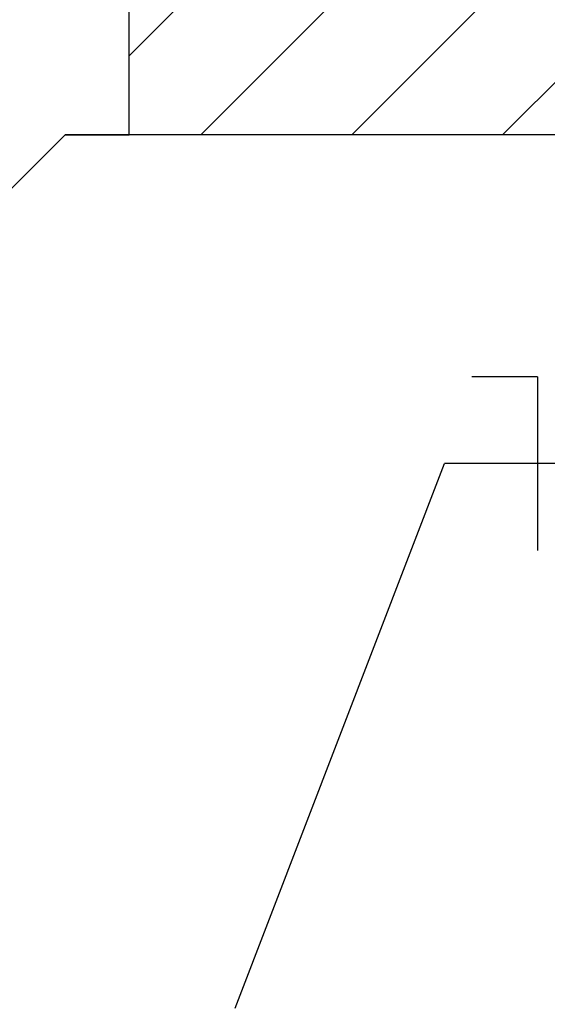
# Model space of a CAD drawing. Extents: x -21.9 to 51.8, y -25 to 17.
# Tile 8 of 53: x 7.315 to 7.933, y -7.155 to -6. Entities that reach past the tile are written whole.
import ezdxf

# ---------------------------------------------------------------- set-up
doc = ezdxf.new("R2010")
doc.units = 0
doc.header["$MEASUREMENT"] = 0
for name, color, linetype in [('CIRCUITOS', 2, 'Continuous'), ('ELETROCALHA', 150, 'Continuous'), ('LINHA', 40, 'Continuous')]:
    doc.layers.add(name, color=color, linetype=linetype)

msp = doc.modelspace()

# ---------------------------------------------------------------- hatches: boundary and pattern name
at = {"layer": 'ELETROCALHA'}
h = msp.add_hatch(dxfattribs=at)
h.set_pattern_fill('ANSI31', color=256, style=0)
h.set_pattern_definition([(45, (0.34918, 16.03201), (-0.08838835, 0.08838835), [])])
h.paths.add_polyline_path([(7.443, -5.9849), (7.443, -6.1349), (16.85, -6.1349), (16.85, -5.9849)])

# ---------------------------------------------------------------- linework, layer by layer
at = {"layer": 'CIRCUITOS'}
for q in [(7.8446, -6.4188), (7.9216, -6.6224)]:
    msp.add_line((7.9216, -6.4188), q, dxfattribs=at)
at = {"layer": 'ELETROCALHA'}
msp.add_line((16.85, -6.1349), (7.368, -6.1349), dxfattribs=at)
msp.add_lwpolyline([(7.143, -6.2849), (7.293, -6.2849), (7.293, -6.2099), (7.368, -6.1349), (7.443, -6.1349), (7.443, -5.9849), (7.368, -5.9849), (7.293, -5.9099), (7.293, -5.8349), (7.143, -5.8349), (7.143, -6.2849)], dxfattribs=at)
at = {"layer": 'LINHA'}
for p in [(7.5674, -7.1596), (8.3973, -6.5206)]:
    msp.add_line(p, (7.8128, -6.5206), dxfattribs=at)

doc.saveas('drawing.dxf')
